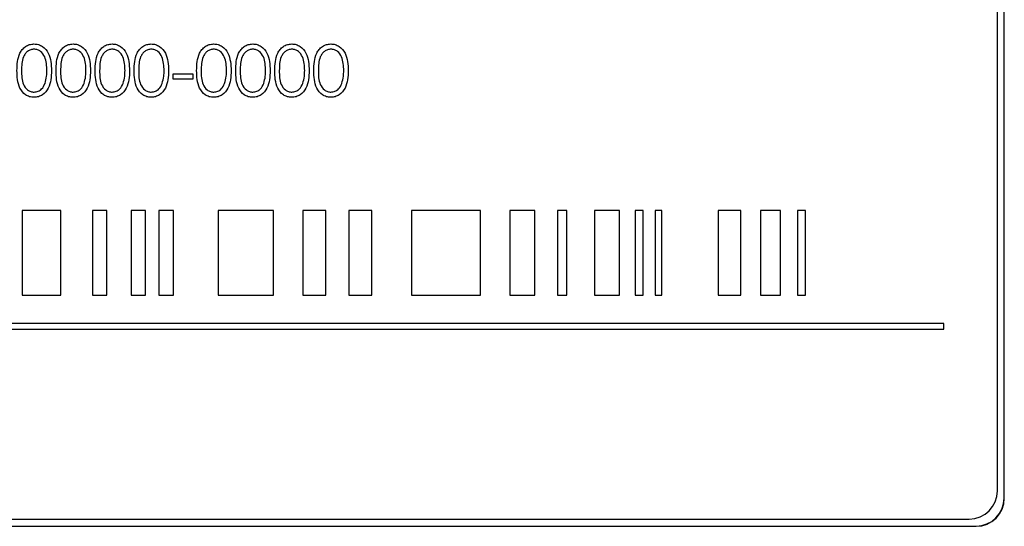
# Model space of a CAD drawing. Header units: millimetres. Extents: x 5 to 418, y 2 to 292.
# Tile 24 of 69: x 110.65 to 116.46, y 173.9 to 176.89. Entities that reach past the tile are written whole.
import ezdxf

# ---------------------------------------------------------------- set-up
doc = ezdxf.new("R2010")
doc.units = ezdxf.units.MM

msp = doc.modelspace()

# ---------------------------------------------------------------- linework, layer by layer
at = {"color": 7, "linetype": 'Continuous', "lineweight": 25}
for p, q in [((116.4233, 174.1071), (116.4233, 180.7737)), ((116.4626, 174.0642), (116.4626, 180.8142)), ((116.4638, 174.0642), (116.4638, 180.8142)), ((111.5531, 176.5714), (111.6684, 176.5714)), ((111.5531, 176.5407), (111.5531, 176.5714)), ((111.6684, 176.5714), (111.6684, 176.5407)), ((111.6684, 176.5407), (111.5531, 176.5407)), ((110.6612, 175.7632), (110.6612, 175.2632)), ((110.8897, 175.7632), (110.6612, 175.7632)), ((110.8897, 175.2632), (110.8897, 175.7632)), ((111.0754, 175.7632), (111.0754, 175.2632)), ((111.1611, 175.7632), (111.0754, 175.7632)), ((111.1611, 175.2632), (111.1611, 175.7632)), ((111.3896, 175.7632), (111.3039, 175.7632)), ((111.3039, 175.7632), (111.3039, 175.2632)), ((111.3896, 175.2632), (111.3896, 175.7632)), ((111.4682, 175.7632), (111.4682, 175.2632)), ((111.5539, 175.7632), (111.4682, 175.7632)), ((111.5539, 175.2632), (111.5539, 175.7632)), ((112.1466, 175.7632), (111.8181, 175.7632)), ((111.8181, 175.7632), (111.8181, 175.2632)), ((112.1466, 175.2632), (112.1466, 175.7632)), ((112.3197, 175.7632), (112.3197, 175.2632)), ((112.4554, 175.7632), (112.3197, 175.7632)), ((112.4554, 175.2632), (112.4554, 175.7632)), ((112.5912, 175.7632), (112.5912, 175.2632)), ((112.7269, 175.7632), (112.5912, 175.7632)), ((112.7269, 175.2632), (112.7269, 175.7632)), ((113.3687, 175.7632), (112.9614, 175.7632)), ((112.9614, 175.7632), (112.9614, 175.2632)), ((113.3687, 175.2632), (113.3687, 175.7632)), ((113.5415, 175.7632), (113.5415, 175.2632)), ((113.6898, 175.7632), (113.5415, 175.7632)), ((113.6898, 175.2632), (113.6898, 175.7632)), ((113.8792, 175.7632), (113.824, 175.7632)), ((113.824, 175.7632), (113.824, 175.2632)), ((113.8792, 175.2632), (113.8792, 175.7632)), ((114.1907, 175.7632), (114.042, 175.7632)), ((114.042, 175.7632), (114.042, 175.2632)), ((114.1907, 175.2632), (114.1907, 175.7632)), ((114.3309, 175.7632), (114.2834, 175.7632)), ((114.2834, 175.7632), (114.2834, 175.2632)), ((114.3309, 175.2632), (114.3309, 175.7632)), ((114.4399, 175.7632), (114.4003, 175.7632)), ((114.4003, 175.7632), (114.4003, 175.2632)), ((114.4399, 175.2632), (114.4399, 175.7632)), ((114.9071, 175.7632), (114.7722, 175.7632)), ((114.7722, 175.7632), (114.7722, 175.2632)), ((114.9071, 175.2632), (114.9071, 175.7632)), ((115.0232, 175.7632), (115.0232, 175.2632)), ((115.1407, 175.7632), (115.0232, 175.7632)), ((115.1407, 175.2632), (115.1407, 175.7632)), ((115.2887, 175.7632), (115.2413, 175.7632)), ((115.2413, 175.7632), (115.2413, 175.2632)), ((115.2887, 175.2632), (115.2887, 175.7632)), ((110.6612, 175.2632), (110.8897, 175.2632)), ((111.0754, 175.2632), (111.1611, 175.2632)), ((111.3039, 175.2632), (111.3896, 175.2632)), ((111.4682, 175.2632), (111.5539, 175.2632)), ((111.8181, 175.2632), (112.1466, 175.2632)), ((112.3197, 175.2632), (112.4554, 175.2632)), ((112.5912, 175.2632), (112.7269, 175.2632)), ((112.9614, 175.2632), (113.3687, 175.2632)), ((113.5415, 175.2632), (113.6898, 175.2632)), ((113.824, 175.2632), (113.8792, 175.2632)), ((114.042, 175.2632), (114.1907, 175.2632)), ((114.2834, 175.2632), (114.3309, 175.2632)), ((114.4003, 175.2632), (114.4399, 175.2632)), ((114.7722, 175.2632), (114.9071, 175.2632)), ((115.0232, 175.2632), (115.1407, 175.2632)), ((115.2413, 175.2632), (115.2887, 175.2632)), ((116.1055, 175.0965), (107.9166, 175.0965)), ((107.9166, 175.0632), (116.1055, 175.0632)), ((116.1055, 175.0632), (116.1055, 175.0965)), ((107.8805, 173.8987), (116.2971, 173.8987)), ((107.8805, 173.8976), (116.2971, 173.8976)), ((107.9233, 173.9404), (116.2566, 173.9404))]:
    msp.add_line(p, q, dxfattribs=at)
at = {"color": 7, "linetype": 'Continuous', "lineweight": 18}
for p, q in [((116.4626, 174.0642), (116.4638, 174.0642)), ((116.2971, 173.8987), (116.2971, 173.8976))]:
    msp.add_line(p, q, dxfattribs=at)
at = {"color": 7, "linetype": 'Continuous', "lineweight": 25}
for centre, radius in [((116.2566, 174.1071), 0.1667), ((116.2971, 174.0642), 0.1667), ((116.2971, 174.0642), 0.1655)]:
    msp.add_arc(centre, radius, 270, 0, dxfattribs=at)
for points, knots in [([(110.63, 176.5905), (110.6311, 176.6264), (110.6326, 176.6712), (110.6606, 176.7163), (110.68, 176.7342), (110.704, 176.7462), (110.7215, 176.7476), (110.7303, 176.7483)], [0, 0, 0, 0, 0.498702, 0.624177, 0.749467, 0.874745, 1, 1, 1, 1]), ([(110.7303, 176.7483), (110.7391, 176.7476), (110.7568, 176.7462), (110.789, 176.7306), (110.8295, 176.6805), (110.8321, 176.6265), (110.8338, 176.5905)], [0, 0, 0, 0, 0.1256, 0.251197, 0.500581, 1, 1, 1, 1]), ([(110.8608, 176.5905), (110.8619, 176.6264), (110.8634, 176.6712), (110.8913, 176.7163), (110.9108, 176.7342), (110.9347, 176.7462), (110.9523, 176.7476), (110.9611, 176.7483)], [0, 0, 0, 0, 0.498702, 0.624177, 0.749467, 0.874745, 1, 1, 1, 1]), ([(110.9611, 176.7483), (110.9699, 176.7476), (110.9875, 176.7462), (111.0197, 176.7306), (111.0603, 176.6805), (111.0629, 176.6265), (111.0646, 176.5905)], [0, 0, 0, 0, 0.1256, 0.251197, 0.500581, 1, 1, 1, 1]), ([(111.0915, 176.5905), (111.0927, 176.6264), (111.0941, 176.6712), (111.1221, 176.7163), (111.1416, 176.7342), (111.1655, 176.7462), (111.1831, 176.7476), (111.1918, 176.7483)], [0, 0, 0, 0, 0.498702, 0.6241765, 0.7494675, 0.8747453, 1, 1, 1, 1]), ([(111.1918, 176.7483), (111.2007, 176.7476), (111.2183, 176.7462), (111.2505, 176.7306), (111.2911, 176.6805), (111.2936, 176.6265), (111.2954, 176.5905)], [0, 0, 0, 0, 0.1256, 0.251197, 0.500581, 1, 1, 1, 1]), ([(111.3223, 176.5905), (111.3235, 176.6264), (111.3249, 176.6712), (111.3529, 176.7163), (111.3723, 176.7342), (111.3963, 176.7462), (111.4138, 176.7476), (111.4226, 176.7483)], [0, 0, 0, 0, 0.498702, 0.624177, 0.749467, 0.874745, 1, 1, 1, 1]), ([(111.4226, 176.7483), (111.4314, 176.7476), (111.4491, 176.7462), (111.4813, 176.7306), (111.5218, 176.6805), (111.5244, 176.6265), (111.5261, 176.5905)], [0, 0, 0, 0, 0.1256, 0.251197, 0.500581, 1, 1, 1, 1]), ([(111.6915, 176.5905), (111.6927, 176.6264), (111.6941, 176.6712), (111.7221, 176.7163), (111.7416, 176.7342), (111.7655, 176.7462), (111.7831, 176.7476), (111.7918, 176.7483)], [0, 0, 0, 0, 0.498702, 0.624177, 0.749467, 0.874745, 1, 1, 1, 1]), ([(111.7918, 176.7483), (111.8007, 176.7476), (111.8183, 176.7462), (111.8505, 176.7306), (111.8911, 176.6805), (111.8936, 176.6265), (111.8954, 176.5905)], [0, 0, 0, 0, 0.1256, 0.251197, 0.500581, 1, 1, 1, 1]), ([(111.9223, 176.5905), (111.9235, 176.6264), (111.9249, 176.6712), (111.9529, 176.7163), (111.9723, 176.7342), (111.9963, 176.7462), (112.0138, 176.7476), (112.0226, 176.7483)], [0, 0, 0, 0, 0.498702, 0.624177, 0.749467, 0.874745, 1, 1, 1, 1]), ([(112.0226, 176.7483), (112.0314, 176.7476), (112.0491, 176.7462), (112.0813, 176.7306), (112.1218, 176.6805), (112.1244, 176.6265), (112.1261, 176.5905)], [0, 0, 0, 0, 0.1256, 0.251197, 0.500581, 1, 1, 1, 1]), ([(112.1531, 176.5905), (112.1542, 176.6264), (112.1557, 176.6712), (112.1836, 176.7163), (112.2031, 176.7342), (112.2271, 176.7462), (112.2446, 176.7476), (112.2534, 176.7483)], [0, 0, 0, 0, 0.498702, 0.6241765, 0.7494675, 0.8747453, 1, 1, 1, 1]), ([(112.2534, 176.7483), (112.2622, 176.7476), (112.2799, 176.7462), (112.312, 176.7306), (112.3526, 176.6805), (112.3552, 176.6265), (112.3569, 176.5905)], [0, 0, 0, 0, 0.1256, 0.251197, 0.500581, 1, 1, 1, 1]), ([(112.3838, 176.5905), (112.385, 176.6264), (112.3864, 176.6712), (112.4144, 176.7163), (112.4339, 176.7342), (112.4578, 176.7462), (112.4754, 176.7476), (112.4841, 176.7483)], [0, 0, 0, 0, 0.498702, 0.624177, 0.749467, 0.874745, 1, 1, 1, 1]), ([(112.4841, 176.7483), (112.493, 176.7476), (112.5106, 176.7462), (112.5428, 176.7306), (112.5834, 176.6805), (112.5859, 176.6265), (112.5877, 176.5905)], [0, 0, 0, 0, 0.1256, 0.251197, 0.500581, 1, 1, 1, 1]), ([(110.7312, 176.7176), (110.7243, 176.7169), (110.7105, 176.7155), (110.6923, 176.705), (110.6777, 176.6902), (110.6579, 176.6537), (110.6573, 176.6187), (110.6569, 176.5907)], [0, 0, 0, 0, 0.125139, 0.250418, 0.375519, 0.500847, 1, 1, 1, 1]), ([(110.8069, 176.5907), (110.8058, 176.6185), (110.8041, 176.6602), (110.7761, 176.7015), (110.7518, 176.7154), (110.7381, 176.7169), (110.7312, 176.7176)], [0, 0, 0, 0, 0.500072, 0.749021, 0.874598, 1, 1, 1, 1]), ([(110.962, 176.7176), (110.9551, 176.7169), (110.9413, 176.7155), (110.9231, 176.705), (110.9085, 176.6902), (110.8887, 176.6537), (110.8881, 176.6187), (110.8877, 176.5907)], [0, 0, 0, 0, 0.125139, 0.250418, 0.375519, 0.500847, 1, 1, 1, 1]), ([(111.0377, 176.5907), (111.0366, 176.6185), (111.0349, 176.6602), (111.0068, 176.7015), (110.9826, 176.7154), (110.9688, 176.7169), (110.962, 176.7176)], [0, 0, 0, 0, 0.500072, 0.749021, 0.874598, 1, 1, 1, 1]), ([(111.1927, 176.7176), (111.1858, 176.7169), (111.1721, 176.7155), (111.1538, 176.705), (111.1393, 176.6902), (111.1194, 176.6537), (111.1189, 176.6187), (111.1184, 176.5907)], [0, 0, 0, 0, 0.125139, 0.250418, 0.375519, 0.500847, 1, 1, 1, 1]), ([(111.2684, 176.5907), (111.2673, 176.6185), (111.2657, 176.6602), (111.2376, 176.7015), (111.2133, 176.7154), (111.1996, 176.7169), (111.1927, 176.7176)], [0, 0, 0, 0, 0.500072, 0.749021, 0.874598, 1, 1, 1, 1]), ([(111.4235, 176.7176), (111.4166, 176.7169), (111.4029, 176.7155), (111.3846, 176.705), (111.3701, 176.6902), (111.3502, 176.6537), (111.3497, 176.6187), (111.3492, 176.5907)], [0, 0, 0, 0, 0.125139, 0.250418, 0.375519, 0.500847, 1, 1, 1, 1]), ([(111.4992, 176.5907), (111.4981, 176.6185), (111.4964, 176.6602), (111.4684, 176.7015), (111.4441, 176.7154), (111.4304, 176.7169), (111.4235, 176.7176)], [0, 0, 0, 0, 0.500072, 0.749021, 0.874598, 1, 1, 1, 1]), ([(111.7927, 176.7176), (111.7858, 176.7169), (111.7721, 176.7155), (111.7538, 176.705), (111.7393, 176.6902), (111.7194, 176.6537), (111.7189, 176.6187), (111.7184, 176.5907)], [0, 0, 0, 0, 0.125139, 0.250418, 0.375519, 0.500847, 1, 1, 1, 1]), ([(111.8684, 176.5907), (111.8673, 176.6185), (111.8657, 176.6602), (111.8376, 176.7015), (111.8133, 176.7154), (111.7996, 176.7169), (111.7927, 176.7176)], [0, 0, 0, 0, 0.500072, 0.749021, 0.874598, 1, 1, 1, 1]), ([(112.0235, 176.7176), (112.0166, 176.7169), (112.0029, 176.7155), (111.9846, 176.705), (111.9701, 176.6902), (111.9502, 176.6537), (111.9497, 176.6187), (111.9492, 176.5907)], [0, 0, 0, 0, 0.125139, 0.250418, 0.375519, 0.500847, 1, 1, 1, 1]), ([(112.0992, 176.5907), (112.0981, 176.6185), (112.0964, 176.6602), (112.0684, 176.7015), (112.0441, 176.7154), (112.0304, 176.7169), (112.0235, 176.7176)], [0, 0, 0, 0, 0.500072, 0.749021, 0.874598, 1, 1, 1, 1]), ([(112.2543, 176.7176), (112.2474, 176.7169), (112.2336, 176.7155), (112.2154, 176.705), (112.2008, 176.6902), (112.181, 176.6537), (112.1804, 176.6187), (112.18, 176.5907)], [0, 0, 0, 0, 0.125139, 0.250418, 0.375519, 0.500847, 1, 1, 1, 1]), ([(112.33, 176.5907), (112.3289, 176.6185), (112.3272, 176.6602), (112.2991, 176.7015), (112.2749, 176.7154), (112.2611, 176.7169), (112.2543, 176.7176)], [0, 0, 0, 0, 0.500072, 0.749021, 0.874598, 1, 1, 1, 1]), ([(112.485, 176.7176), (112.4782, 176.7169), (112.4644, 176.7155), (112.4462, 176.705), (112.4316, 176.6902), (112.4117, 176.6537), (112.4112, 176.6187), (112.4108, 176.5907)], [0, 0, 0, 0, 0.125139, 0.250418, 0.375519, 0.500847, 1, 1, 1, 1]), ([(112.5608, 176.5907), (112.5596, 176.6185), (112.558, 176.6602), (112.5299, 176.7015), (112.5056, 176.7154), (112.4919, 176.7169), (112.485, 176.7176)], [0, 0, 0, 0, 0.500072, 0.749021, 0.874598, 1, 1, 1, 1]), ([(110.7303, 176.433), (110.7215, 176.4337), (110.704, 176.4351), (110.6722, 176.4508), (110.6328, 176.5012), (110.6311, 176.5548), (110.63, 176.5905)], [0, 0, 0, 0, 0.125551, 0.25109, 0.50025, 1, 1, 1, 1]), ([(110.6569, 176.5907), (110.6571, 176.5626), (110.6575, 176.5206), (110.6863, 176.4797), (110.7106, 176.4659), (110.7243, 176.4645), (110.7312, 176.4637)], [0, 0, 0, 0, 0.500291, 0.749086, 0.874606, 1, 1, 1, 1]), ([(110.8338, 176.5905), (110.8322, 176.5545), (110.8296, 176.5005), (110.7889, 176.4508), (110.7568, 176.4351), (110.7391, 176.4337), (110.7303, 176.433)], [0, 0, 0, 0, 0.499407, 0.748743, 0.874372, 1, 1, 1, 1]), ([(110.7956, 176.5152), (110.7994, 176.5291), (110.8062, 176.5538), (110.8067, 176.5794), (110.8069, 176.5907)], [0, 0, 0, 0, 0.559599, 1, 1, 1, 1]), ([(110.9611, 176.433), (110.9523, 176.4337), (110.9348, 176.4351), (110.9029, 176.4508), (110.8635, 176.5012), (110.8619, 176.5548), (110.8608, 176.5905)], [0, 0, 0, 0, 0.125551, 0.25109, 0.50025, 1, 1, 1, 1]), ([(110.8877, 176.5907), (110.8879, 176.5626), (110.8882, 176.5206), (110.917, 176.4797), (110.9414, 176.4659), (110.9551, 176.4645), (110.962, 176.4637)], [0, 0, 0, 0, 0.500291, 0.749086, 0.874606, 1, 1, 1, 1]), ([(111.0646, 176.5905), (111.0629, 176.5545), (111.0604, 176.5005), (111.0196, 176.4508), (110.9875, 176.4351), (110.9699, 176.4337), (110.9611, 176.433)], [0, 0, 0, 0, 0.499407, 0.748743, 0.874372, 1, 1, 1, 1]), ([(111.0263, 176.5152), (111.0301, 176.5291), (111.037, 176.5538), (111.0375, 176.5794), (111.0377, 176.5907)], [0, 0, 0, 0, 0.559599, 1, 1, 1, 1]), ([(111.1918, 176.433), (111.1831, 176.4337), (111.1656, 176.4351), (111.1337, 176.4508), (111.0943, 176.5012), (111.0926, 176.5548), (111.0915, 176.5905)], [0, 0, 0, 0, 0.125551, 0.25109, 0.50025, 1, 1, 1, 1]), ([(111.1184, 176.5907), (111.1187, 176.5626), (111.119, 176.5206), (111.1478, 176.4797), (111.1721, 176.4659), (111.1859, 176.4645), (111.1927, 176.4637)], [0, 0, 0, 0, 0.500291, 0.749086, 0.874606, 1, 1, 1, 1]), ([(111.2954, 176.5905), (111.2937, 176.5545), (111.2912, 176.5005), (111.2504, 176.4508), (111.2183, 176.4351), (111.2006, 176.4337), (111.1918, 176.433)], [0, 0, 0, 0, 0.499407, 0.748743, 0.874372, 1, 1, 1, 1]), ([(111.2571, 176.5152), (111.2609, 176.5291), (111.2677, 176.5538), (111.2682, 176.5794), (111.2684, 176.5907)], [0, 0, 0, 0, 0.559599, 1, 1, 1, 1]), ([(111.4226, 176.433), (111.4138, 176.4337), (111.3963, 176.4351), (111.3645, 176.4508), (111.3251, 176.5012), (111.3234, 176.5548), (111.3223, 176.5905)], [0, 0, 0, 0, 0.125551, 0.25109, 0.50025, 1, 1, 1, 1]), ([(111.3492, 176.5907), (111.3494, 176.5626), (111.3498, 176.5206), (111.3786, 176.4797), (111.4029, 176.4659), (111.4166, 176.4645), (111.4235, 176.4637)], [0, 0, 0, 0, 0.500291, 0.749086, 0.874606, 1, 1, 1, 1]), ([(111.5261, 176.5905), (111.5245, 176.5545), (111.5219, 176.5005), (111.4812, 176.4508), (111.4491, 176.4351), (111.4314, 176.4337), (111.4226, 176.433)], [0, 0, 0, 0, 0.499407, 0.748743, 0.874372, 1, 1, 1, 1]), ([(111.4879, 176.5152), (111.4917, 176.5291), (111.4985, 176.5538), (111.499, 176.5794), (111.4992, 176.5907)], [0, 0, 0, 0, 0.559599, 1, 1, 1, 1]), ([(111.7918, 176.433), (111.7831, 176.4337), (111.7656, 176.4351), (111.7337, 176.4508), (111.6943, 176.5012), (111.6926, 176.5548), (111.6915, 176.5905)], [0, 0, 0, 0, 0.125551, 0.25109, 0.50025, 1, 1, 1, 1]), ([(111.7184, 176.5907), (111.7187, 176.5626), (111.719, 176.5206), (111.7478, 176.4797), (111.7721, 176.4659), (111.7859, 176.4645), (111.7927, 176.4637)], [0, 0, 0, 0, 0.500291, 0.749086, 0.874606, 1, 1, 1, 1]), ([(111.8954, 176.5905), (111.8937, 176.5545), (111.8912, 176.5005), (111.8504, 176.4508), (111.8183, 176.4351), (111.8006, 176.4337), (111.7918, 176.433)], [0, 0, 0, 0, 0.499407, 0.748743, 0.874372, 1, 1, 1, 1]), ([(111.8571, 176.5152), (111.8609, 176.5291), (111.8677, 176.5538), (111.8682, 176.5794), (111.8684, 176.5907)], [0, 0, 0, 0, 0.559599, 1, 1, 1, 1]), ([(112.0226, 176.433), (112.0138, 176.4337), (111.9963, 176.4351), (111.9645, 176.4508), (111.9251, 176.5012), (111.9234, 176.5548), (111.9223, 176.5905)], [0, 0, 0, 0, 0.125551, 0.25109, 0.50025, 1, 1, 1, 1]), ([(111.9492, 176.5907), (111.9494, 176.5626), (111.9498, 176.5206), (111.9786, 176.4797), (112.0029, 176.4659), (112.0166, 176.4645), (112.0235, 176.4637)], [0, 0, 0, 0, 0.500291, 0.749086, 0.874606, 1, 1, 1, 1]), ([(112.1261, 176.5905), (112.1245, 176.5545), (112.1219, 176.5005), (112.0812, 176.4508), (112.0491, 176.4351), (112.0314, 176.4337), (112.0226, 176.433)], [0, 0, 0, 0, 0.499407, 0.748743, 0.874372, 1, 1, 1, 1]), ([(112.0879, 176.5152), (112.0917, 176.5291), (112.0985, 176.5538), (112.099, 176.5794), (112.0992, 176.5907)], [0, 0, 0, 0, 0.5595988, 1, 1, 1, 1]), ([(112.2534, 176.433), (112.2446, 176.4337), (112.2271, 176.4351), (112.1952, 176.4508), (112.1558, 176.5012), (112.1542, 176.5548), (112.1531, 176.5905)], [0, 0, 0, 0, 0.125551, 0.25109, 0.50025, 1, 1, 1, 1]), ([(112.18, 176.5907), (112.1802, 176.5626), (112.1805, 176.5206), (112.2093, 176.4797), (112.2337, 176.4659), (112.2474, 176.4645), (112.2543, 176.4637)], [0, 0, 0, 0, 0.500291, 0.749086, 0.874606, 1, 1, 1, 1]), ([(112.3569, 176.5905), (112.3552, 176.5545), (112.3527, 176.5005), (112.3119, 176.4508), (112.2798, 176.4351), (112.2622, 176.4337), (112.2534, 176.433)], [0, 0, 0, 0, 0.499407, 0.748743, 0.874372, 1, 1, 1, 1]), ([(112.3186, 176.5152), (112.3224, 176.5291), (112.3293, 176.5538), (112.3298, 176.5794), (112.33, 176.5907)], [0, 0, 0, 0, 0.559599, 1, 1, 1, 1]), ([(112.4841, 176.433), (112.4754, 176.4337), (112.4579, 176.4351), (112.426, 176.4508), (112.3866, 176.5012), (112.3849, 176.5548), (112.3838, 176.5905)], [0, 0, 0, 0, 0.125551, 0.25109, 0.50025, 1, 1, 1, 1]), ([(112.4108, 176.5907), (112.411, 176.5626), (112.4113, 176.5206), (112.4401, 176.4797), (112.4644, 176.4659), (112.4782, 176.4645), (112.485, 176.4637)], [0, 0, 0, 0, 0.500291, 0.749086, 0.874606, 1, 1, 1, 1]), ([(112.5877, 176.5905), (112.586, 176.5545), (112.5835, 176.5005), (112.5427, 176.4508), (112.5106, 176.4351), (112.493, 176.4337), (112.4841, 176.433)], [0, 0, 0, 0, 0.4994065, 0.7487427, 0.8743724, 1, 1, 1, 1]), ([(112.5494, 176.5152), (112.5532, 176.5291), (112.56, 176.5538), (112.5605, 176.5794), (112.5608, 176.5907)], [0, 0, 0, 0, 0.5595988, 1, 1, 1, 1]), ([(110.7312, 176.4637), (110.7394, 176.4648), (110.7558, 176.4668), (110.7811, 176.4839), (110.7901, 176.5034), (110.7956, 176.5152)], [0, 0, 0, 0, 0.280257, 0.560781, 1, 1, 1, 1]), ([(110.962, 176.4637), (110.9702, 176.4648), (110.9865, 176.4668), (111.0119, 176.4839), (111.0208, 176.5034), (111.0263, 176.5152)], [0, 0, 0, 0, 0.280257, 0.560781, 1, 1, 1, 1]), ([(111.1927, 176.4637), (111.2009, 176.4648), (111.2173, 176.4668), (111.2426, 176.4839), (111.2516, 176.5034), (111.2571, 176.5152)], [0, 0, 0, 0, 0.280257, 0.560781, 1, 1, 1, 1]), ([(111.4235, 176.4637), (111.4317, 176.4648), (111.4481, 176.4668), (111.4734, 176.4839), (111.4824, 176.5034), (111.4879, 176.5152)], [0, 0, 0, 0, 0.280257, 0.560781, 1, 1, 1, 1]), ([(111.7927, 176.4637), (111.8009, 176.4648), (111.8173, 176.4668), (111.8426, 176.4839), (111.8516, 176.5034), (111.8571, 176.5152)], [0, 0, 0, 0, 0.280257, 0.560781, 1, 1, 1, 1]), ([(112.0235, 176.4637), (112.0317, 176.4648), (112.0481, 176.4668), (112.0734, 176.4839), (112.0824, 176.5034), (112.0879, 176.5152)], [0, 0, 0, 0, 0.280257, 0.560781, 1, 1, 1, 1]), ([(112.2543, 176.4637), (112.2625, 176.4648), (112.2789, 176.4668), (112.3042, 176.4839), (112.3132, 176.5034), (112.3186, 176.5152)], [0, 0, 0, 0, 0.280257, 0.560781, 1, 1, 1, 1]), ([(112.485, 176.4637), (112.4932, 176.4648), (112.5096, 176.4668), (112.5349, 176.4839), (112.5439, 176.5034), (112.5494, 176.5152)], [0, 0, 0, 0, 0.280257, 0.560781, 1, 1, 1, 1])]:
    msp.add_open_spline(points, degree=3, knots=knots, dxfattribs=at)

doc.saveas('drawing.dxf')
